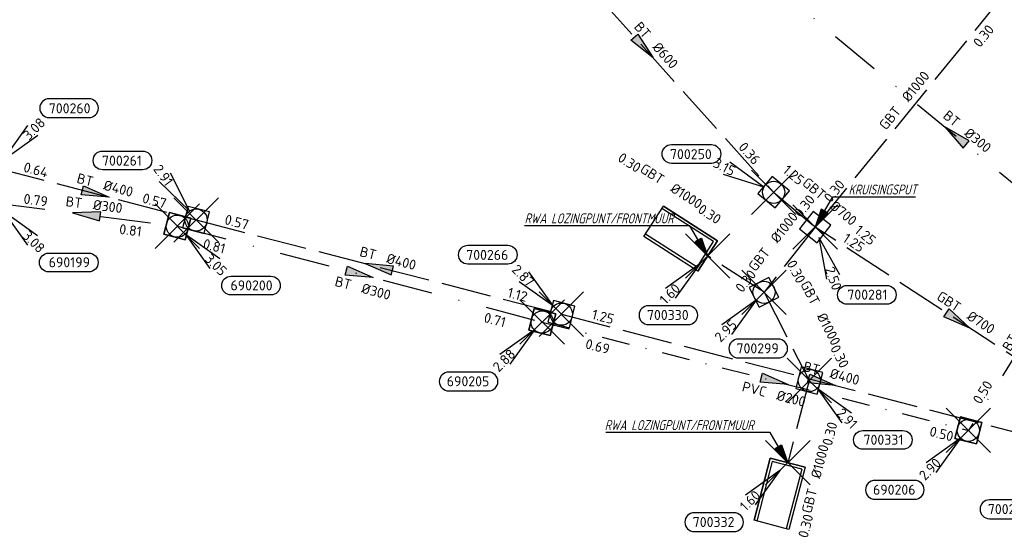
# Model space of a CAD drawing. Header units: metres. Extents: x 153343 to 157271, y 461673 to 467005.
# Tile 183 of 191: x 156757 to 156890, y 464963 to 465033. Entities that reach past the tile are written whole.
import ezdxf
from ezdxf.enums import TextEntityAlignment as Align

# ---------------------------------------------------------------- set-up
doc = ezdxf.new("R2010")
doc.units = ezdxf.units.M
doc.header["$LTSCALE"] = 0.75
doc.header["$PDMODE"] = 3
doc.header["$PDSIZE"] = 3
for name, pattern in [('RI-HWA_BETON', [11.4, 9, -2.4]), ('RI-VWA_BETON', [19, 9, -5, 0, -5]), ('RI-VWA_PVC', [11, 5, -3, 0, -3])]:
    doc.linetypes.add(name, pattern=pattern)
doc.layers.get('0').update_dxf_attribs({"lineweight": 25})
doc.layers.get('defpoints').update_dxf_attribs({"lineweight": 25})
for name, color, linetype in [('B-OI-RI-AANPIJLING', 1, 'Continuous'), ('B-OI-RI-HWA_PUTNUMMER-S @ 0.75', 151, 'Continuous'), ('B-OI-RI-HWA_TRANSPORTLEIDING_BETON_400-G', 151, 'RI-HWA_BETON'), ('B-OI-RI-HWA_TRANSPORTLEIDING_BETON_600-G', 151, 'RI-HWA_BETON'), ('B-OI-RI-HWA_TRANSPORTLEIDING_GEWAPEND BETON_1000-G', 151, 'RI-HWA_BETON'), ('B-OI-RI-HWA_TRANSPORTLEIDING_GEWAPEND BETON_700-G', 151, 'RI-HWA_BETON'), ('B-OI-RI-VWA_PUTNUMMER-S @ 0.75', 33, 'Continuous'), ('B-OI-RI-VWA_TRANSPORTLEIDING_BETON_300-G', 33, 'RI-VWA_BETON'), ('B-OI-RI-VWA_TRANSPORTLEIDING_PVC_200-G', 33, 'RI-VWA_PVC')]:
    doc.layers.add(name, color=color, linetype=linetype)
for name, color, linetype, lineweight in [('B-OI-RI-HWA_RIOOLPUT_INSPECTIEPUT-S', 151, 'Continuous', 25), ('B-OI-RI-HWA_RIOOLPUT_KRUISPUT-S @ 0.75', 151, 'Continuous', 25), ('B-OI-RI-HWA_STROOMRICHTING-S @ 0.75', 151, 'Continuous', 25), ('B-OI-RI-HWA_UITSTROOMBAK-S @ 0.75', 151, 'Continuous', 25), ('B-OI-RI-VWA_RIOOLPUT_INSPECTIEPUT_BETON-S', 33, 'Continuous', 25), ('B-OI-RI-VWA_STROOMRICHTING-S @ 0.75', 33, 'Continuous', 25), ('N-OI-RI-BIJZONDERDERHEDEN-T18', 134, 'Continuous', 18)]:
    doc.layers.add(name, color=color, linetype=linetype, lineweight=lineweight)
for name, color, linetype, plot in [('inspectieput', 7, 'Continuous', False), ('kruisingsput', 7, 'Continuous', False), ('rwa lozingpunt_frontmuur', 7, 'Continuous', False)]:
    doc.layers.add(name, color=color, linetype=linetype, plot=plot)
doc.styles.add('NLCS-ISO', font='isocpeur.ttf')
doc.styles.add('NLCS-ISO-M750-T18_CURSIEF', font='NLCS-ISO.ttf', dxfattribs={"oblique": 15, "height": 1.35})

# ---------------------------------------------------------------- blocks, each defined once
blk = doc.blocks.new('*U35')
at = {"ltscale": 0.1, "style": 'NLCS-ISO'}
for tag, p in [('BOBL', (-5.662221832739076, 1.144560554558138e-13)), ('MAT', (-1, 0.5000000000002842))]:
    blk.add_attdef(tag, text='', height=1.8, dxfattribs=at).set_placement(p, align=Align.BOTTOM_RIGHT)
for tag, p in [('DIA', (1, 0.5000000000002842)), ('BOBR', (7.216235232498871, 0.003202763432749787))]:
    blk.add_attdef(tag, text='', height=1.8, dxfattribs=at).set_placement(p, align=Align.BOTTOM_LEFT)
at = {"layer": 'defpoints', "ltscale": 0.1, "style": 'NLCS-ISO', "flags": 1}
blk.add_attdef('JVA', text='', height=1.8, dxfattribs=at).set_placement((0, -0.9999999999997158), align=Align.TOP_CENTER)
blk = doc.blocks.new('*U2029')
at = {"ltscale": 0.1, "style": 'NLCS-ISO'}
for tag, p in [('BOBL', (-17.62895030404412, 1.131084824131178e-13)), ('MAT', (-1, 0.5000000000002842))]:
    blk.add_attdef(tag, text='', height=1.8, dxfattribs=at).set_placement(p, align=Align.BOTTOM_RIGHT)
for tag, p in [('DIA', (1, 0.5000000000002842)), ('BOBR', (16.68296139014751, -3.251862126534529))]:
    blk.add_attdef(tag, text='', height=1.8, dxfattribs=at).set_placement(p, align=Align.BOTTOM_LEFT)
at = {"layer": 'defpoints', "ltscale": 0.1, "style": 'NLCS-ISO', "flags": 1}
blk.add_attdef('JVA', text='', height=1.8, dxfattribs=at).set_placement((0, -0.9999999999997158), align=Align.TOP_CENTER)
blk = doc.blocks.new('*U2030')
at = {"ltscale": 0.1}
blk.add_hatch(color=256, dxfattribs=at).paths.add_polyline_path([(2.500000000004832, 0), (-2.500000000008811, -0.8333333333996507), (-2.500000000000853, 0.8333333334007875)])
at = {"ltscale": 0.1, "flags": 128}
blk.add_lwpolyline([(2.500000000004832, 0), (-2.500000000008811, -0.8333333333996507), (-2.500000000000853, 0.8333333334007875)], close=True, dxfattribs=at)
at = {"ltscale": 0.1, "style": 'NLCS-ISO'}
for tag, p in [('BOBL', (-21.36248314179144, 1.126880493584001e-13)), ('MAT', (-1, 0.5000000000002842))]:
    blk.add_attdef(tag, text='', height=1.8, dxfattribs=at).set_placement(p, align=Align.BOTTOM_RIGHT)
for tag, p in [('DIA', (1, 0.5000000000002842)), ('BOBR', (20.41649331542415, -0.006026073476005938))]:
    blk.add_attdef(tag, text='', height=1.8, dxfattribs=at).set_placement(p, align=Align.BOTTOM_LEFT)
at = {"layer": 'defpoints', "ltscale": 0.1, "style": 'NLCS-ISO', "flags": 1}
blk.add_attdef('JVA', text='', height=1.8, dxfattribs=at).set_placement((0, -0.9999999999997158), align=Align.TOP_CENTER)
blk = doc.blocks.new('*U2028')
at = {"ltscale": 0.1}
blk.add_hatch(color=256, dxfattribs=at).paths.add_polyline_path([(2.500000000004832, 0), (-2.500000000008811, -0.8333333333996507), (-2.500000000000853, 0.8333333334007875)])
at = {"ltscale": 0.1, "flags": 128}
blk.add_lwpolyline([(2.500000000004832, 0), (-2.500000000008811, -0.8333333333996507), (-2.500000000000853, 0.8333333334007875)], close=True, dxfattribs=at)
at = {"ltscale": 0.1, "style": 'NLCS-ISO'}
for tag, p in [('BOBL', (-39.10535458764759, 1.106900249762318e-13)), ('MAT', (-1, 0.5000000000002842))]:
    blk.add_attdef(tag, text='', height=1.8, dxfattribs=at).set_placement(p, align=Align.BOTTOM_RIGHT)
for tag, p in [('DIA', (1, 0.5000000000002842)), ('BOBR', (38.15936042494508, -0.0184308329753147))]:
    blk.add_attdef(tag, text='', height=1.8, dxfattribs=at).set_placement(p, align=Align.BOTTOM_LEFT)
at = {"layer": 'defpoints', "ltscale": 0.1, "style": 'NLCS-ISO', "flags": 1}
blk.add_attdef('JVA', text='', height=1.8, dxfattribs=at).set_placement((0, -0.9999999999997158), align=Align.TOP_CENTER)
blk = doc.blocks.new('*U2025')
at = {"ltscale": 0.1}
blk.add_hatch(color=256, dxfattribs=at).paths.add_polyline_path([(-2.500000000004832, 0), (2.500000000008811, -0.8333333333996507), (2.500000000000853, 0.8333333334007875)])
at = {"ltscale": 0.1, "flags": 128}
blk.add_lwpolyline([(-2.500000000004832, 0), (2.500000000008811, -0.8333333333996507), (2.500000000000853, 0.8333333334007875)], close=True, dxfattribs=at)
at = {"ltscale": 0.1, "style": 'NLCS-ISO'}
for tag, p in [('BOBL', (-24.57941511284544, 1.123257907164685e-13)), ('MAT', (-1, 0.5000000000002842))]:
    blk.add_attdef(tag, text='', height=1.8, dxfattribs=at).set_placement(p, align=Align.BOTTOM_RIGHT)
for tag, p in [('DIA', (1, 0.5000000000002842)), ('BOBR', (23.63342450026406, -0.008275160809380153))]:
    blk.add_attdef(tag, text='', height=1.8, dxfattribs=at).set_placement(p, align=Align.BOTTOM_LEFT)
at = {"layer": 'defpoints', "ltscale": 0.1, "style": 'NLCS-ISO', "flags": 1}
blk.add_attdef('JVA', text='', height=1.8, dxfattribs=at).set_placement((0, -0.9999999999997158), align=Align.TOP_CENTER)
blk = doc.blocks.new('*U2023')
at = {"ltscale": 0.1}
blk.add_hatch(color=256, dxfattribs=at).paths.add_polyline_path([(2.500000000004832, 0), (-2.500000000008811, -0.8333333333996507), (-2.500000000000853, 0.8333333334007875)])
at = {"ltscale": 0.1, "flags": 128}
blk.add_lwpolyline([(2.500000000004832, 0), (-2.500000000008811, -0.8333333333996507), (-2.500000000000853, 0.8333333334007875)], close=True, dxfattribs=at)
at = {"ltscale": 0.1, "style": 'NLCS-ISO'}
for tag, p in [('BOBL', (-9.29965250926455, 1.140464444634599e-13)), ('MAT', (-1, 0.5000000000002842))]:
    blk.add_attdef(tag, text='', height=1.8, dxfattribs=at).set_placement(p, align=Align.BOTTOM_RIGHT)
for tag, p in [('DIA', (1, 0.5000000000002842)), ('BOBR', (8.353665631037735, 0.002407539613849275))]:
    blk.add_attdef(tag, text='', height=1.8, dxfattribs=at).set_placement(p, align=Align.BOTTOM_LEFT)
at = {"layer": 'defpoints', "ltscale": 0.1, "style": 'NLCS-ISO', "flags": 1}
blk.add_attdef('JVA', text='', height=1.8, dxfattribs=at).set_placement((0, -0.9999999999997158), align=Align.TOP_CENTER)
blk = doc.blocks.new('*U2016')
at = {"ltscale": 0.1}
blk.add_hatch(color=256, dxfattribs=at).paths.add_polyline_path([(2.500000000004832, 0), (-2.500000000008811, -0.8333333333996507), (-2.500000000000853, 0.8333333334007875)])
at = {"ltscale": 0.1, "flags": 128}
blk.add_lwpolyline([(2.500000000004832, 0), (-2.500000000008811, -0.8333333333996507), (-2.500000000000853, 0.8333333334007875)], close=True, dxfattribs=at)
at = {"ltscale": 0.1, "style": 'NLCS-ISO'}
for tag, p in [('BOBL', (-25.65458925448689, 1.122047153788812e-13)), ('MAT', (-1, 0.5000000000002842))]:
    blk.add_attdef(tag, text='', height=1.8, dxfattribs=at).set_placement(p, align=Align.BOTTOM_RIGHT)
for tag, p in [('DIA', (1, 0.5000000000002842)), ('BOBR', (24.70859837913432, -0.009026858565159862))]:
    blk.add_attdef(tag, text='', height=1.8, dxfattribs=at).set_placement(p, align=Align.BOTTOM_LEFT)
at = {"layer": 'defpoints', "ltscale": 0.1, "style": 'NLCS-ISO', "flags": 1}
blk.add_attdef('JVA', text='', height=1.8, dxfattribs=at).set_placement((0, -0.9999999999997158), align=Align.TOP_CENTER)
blk = doc.blocks.new('*U1975')
at = {"ltscale": 0.1}
blk.add_hatch(color=256, dxfattribs=at).paths.add_polyline_path([(2.500000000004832, 0), (-2.500000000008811, -0.8333333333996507), (-2.500000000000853, 0.8333333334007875)])
at = {"ltscale": 0.1, "flags": 128}
blk.add_lwpolyline([(2.500000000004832, 0), (-2.500000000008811, -0.8333333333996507), (-2.500000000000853, 0.8333333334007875)], close=True, dxfattribs=at)
at = {"ltscale": 0.1, "style": 'NLCS-ISO'}
for tag, p in [('BOBL', (-30.19751014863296, -3.240000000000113)), ('MAT', (-1.000000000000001, -3.740000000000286))]:
    blk.add_attdef(tag, text='', height=1.8, dxfattribs=at).set_placement(p, align=Align.BOTTOM_RIGHT)
for tag, p in [('DIA', (0.9999999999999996, -3.740000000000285)), ('BOBR', (29.2515181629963, -3.227797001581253))]:
    blk.add_attdef(tag, text='', height=1.8, dxfattribs=at).set_placement(p, align=Align.BOTTOM_LEFT)
at = {"layer": 'defpoints', "ltscale": 0.1, "style": 'NLCS-ISO', "flags": 1}
blk.add_attdef('JVA', text='', height=1.8, dxfattribs=at).set_placement((0, -0.9999999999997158), align=Align.TOP_CENTER)
blk = doc.blocks.new('*U1971')
at = {"ltscale": 0.1}
blk.add_hatch(color=256, dxfattribs=at).paths.add_polyline_path([(2.500000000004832, 0), (-2.500000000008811, -0.8333333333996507), (-2.500000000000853, 0.8333333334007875)])
at = {"ltscale": 0.1, "flags": 128}
blk.add_lwpolyline([(2.500000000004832, 0), (-2.500000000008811, -0.8333333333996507), (-2.500000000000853, 0.8333333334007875)], close=True, dxfattribs=at)
at = {"ltscale": 0.1, "style": 'NLCS-ISO'}
for tag, p in [('BOBL', (-24.57124849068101, -3.240000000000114)), ('MAT', (-1.000000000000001, -3.740000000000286))]:
    blk.add_attdef(tag, text='', height=1.8, dxfattribs=at).set_placement(p, align=Align.BOTTOM_RIGHT)
for tag, p in [('DIA', (0.9999999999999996, -3.740000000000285)), ('BOBR', (23.62525788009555, -3.231730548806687))]:
    blk.add_attdef(tag, text='', height=1.8, dxfattribs=at).set_placement(p, align=Align.BOTTOM_LEFT)
at = {"layer": 'defpoints', "ltscale": 0.1, "style": 'NLCS-ISO', "flags": 1}
blk.add_attdef('JVA', text='', height=1.8, dxfattribs=at).set_placement((0, -0.9999999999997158), align=Align.TOP_CENTER)
blk = doc.blocks.new('*U1967')
at = {"ltscale": 0.1}
blk.add_hatch(color=256, dxfattribs=at).paths.add_polyline_path([(-2.500000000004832, 0), (2.500000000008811, -0.8333333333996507), (2.500000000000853, 0.8333333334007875)])
at = {"ltscale": 0.1, "flags": 128}
blk.add_lwpolyline([(-2.500000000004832, 0), (2.500000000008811, -0.8333333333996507), (2.500000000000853, 0.8333333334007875)], close=True, dxfattribs=at)
at = {"ltscale": 0.1, "style": 'NLCS-ISO'}
for tag, p in [('BOBL', (-7.173757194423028, 1.142858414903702e-13)), ('MAT', (-1, 0.5000000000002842))]:
    blk.add_attdef(tag, text='', height=1.8, dxfattribs=at).set_placement(p, align=Align.BOTTOM_RIGHT)
for tag, p in [('DIA', (1, 0.5000000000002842)), ('BOBR', (6.227770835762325, -3.244552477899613))]:
    blk.add_attdef(tag, text='', height=1.8, dxfattribs=at).set_placement(p, align=Align.BOTTOM_LEFT)
at = {"layer": 'defpoints', "ltscale": 0.1, "style": 'NLCS-ISO', "flags": 1}
blk.add_attdef('JVA', text='', height=1.8, dxfattribs=at).set_placement((0, -0.9999999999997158), align=Align.TOP_CENTER)
blk = doc.blocks.new('*U1946')
at = {"ltscale": 0.1}
blk.add_hatch(color=256, dxfattribs=at).paths.add_polyline_path([(2.500000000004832, 0), (-2.500000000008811, -0.8333333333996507), (-2.500000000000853, 0.8333333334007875)])
at = {"ltscale": 0.1, "flags": 128}
blk.add_lwpolyline([(2.500000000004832, 0), (-2.500000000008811, -0.8333333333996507), (-2.500000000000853, 0.8333333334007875)], close=True, dxfattribs=at)
at = {"ltscale": 0.1, "style": 'NLCS-ISO'}
for tag, p in [('BOBL', (-10.52388115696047, 1.139085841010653e-13)), ('MAT', (-1, 0.5000000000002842))]:
    blk.add_attdef(tag, text='', height=1.8, dxfattribs=at).set_placement(p, align=Align.BOTTOM_RIGHT)
for tag, p in [('DIA', (1, 0.5000000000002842)), ('BOBR', (9.57789397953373, 0.001551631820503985))]:
    blk.add_attdef(tag, text='', height=1.8, dxfattribs=at).set_placement(p, align=Align.BOTTOM_LEFT)
at = {"layer": 'defpoints', "ltscale": 0.1, "style": 'NLCS-ISO', "flags": 1}
blk.add_attdef('JVA', text='', height=1.8, dxfattribs=at).set_placement((0, -0.9999999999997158), align=Align.TOP_CENTER)
blk = doc.blocks.new('*U1947')
at = {"ltscale": 0.1}
blk.add_hatch(color=256, dxfattribs=at).paths.add_polyline_path([(-2.500000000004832, 0), (2.500000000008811, -0.8333333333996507), (2.500000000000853, 0.8333333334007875)])
at = {"ltscale": 0.1, "flags": 128}
blk.add_lwpolyline([(-2.500000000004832, 0), (2.500000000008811, -0.8333333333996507), (2.500000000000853, 0.8333333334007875)], close=True, dxfattribs=at)
at = {"ltscale": 0.1, "style": 'NLCS-ISO'}
for tag, p in [('BOBL', (-37.68341677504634, 1.108501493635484e-13)), ('MAT', (-1, 0.5000000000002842))]:
    blk.add_attdef(tag, text='', height=1.8, dxfattribs=at).set_placement(p, align=Align.BOTTOM_RIGHT)
for tag, p in [('DIA', (1, 0.5000000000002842)), ('BOBR', (19.46210868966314, -0.005358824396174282))]:
    blk.add_attdef(tag, text='', height=1.8, dxfattribs=at).set_placement(p, align=Align.BOTTOM_LEFT)
at = {"layer": 'defpoints', "ltscale": 0.1, "style": 'NLCS-ISO', "flags": 1}
blk.add_attdef('JVA', text='', height=1.8, dxfattribs=at).set_placement((0, -0.9999999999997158), align=Align.TOP_CENTER)
blk = doc.blocks.new('SRI-UITSTROOMBAK-SO')
at = {"color": 7}
for p, q in [((-3.249999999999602, -2.273736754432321e-13), (-3.249999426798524, 11.55924730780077)), ((-3.249999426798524, 11.55924730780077), (3.249999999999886, 11.55924730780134)), ((-2.749999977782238, 0.5000000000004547), (-2.749999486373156, 11.55924730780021)), ((2.750000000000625, 0.5000000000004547), (2.750000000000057, 11.55924730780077)), ((3.250000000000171, 3.410605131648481e-13), (3.250000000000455, 11.55924730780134)), ((-3.250000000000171, -2.273736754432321e-13), (3.250000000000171, 3.410605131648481e-13)), ((-2.749999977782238, 0.5000000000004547), (2.750000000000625, 0.5000000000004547))]:
    blk.add_line(p, q, dxfattribs=at)
at = {"flags": 128}
blk.add_lwpolyline([(-3.249999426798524, 11.55924730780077), (3.250000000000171, 11.55924730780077), (3.250000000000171, 3.410605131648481e-13), (-3.249999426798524, 3.410605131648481e-13)], close=True, dxfattribs=at)
blk = doc.blocks.new('*U241')
for q in [(-7.601397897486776, -5.833630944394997), (-5.833630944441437, -7.601397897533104)]:
    blk.add_line((-1.414213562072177, -1.414213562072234), q)
blk.add_lwpolyline([(-16.8101220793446, -12.39118641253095), (-9.652067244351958, -12.39118641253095, 0.9999999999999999), (-9.652067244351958, -9.006816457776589), (-16.8101220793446, -9.006816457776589, 0.9999999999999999)], format="xyb", close=True)
at = {"ltscale": 0.1, "style": 'NLCS-ISO'}
blk.add_attdef('PUTHGT', text='', height=1.8, rotation=44.99999999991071, dxfattribs=at).set_placement((-8.442832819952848, -8.482353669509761), align=Align.MIDDLE_LEFT)
blk.add_attdef('PUTNR', text='', height=1.8, dxfattribs=at).set_placement((-13.33333333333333, -8.866666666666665), align=Align.MIDDLE_CENTER)
blk = doc.blocks.new('B-SRI-PUT_HWA-SO')
at = {"lineweight": -3, "flags": 128}
blk.add_lwpolyline([(-1.999999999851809, -2.00000000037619), (2.000000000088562, -2.000000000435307), (2.000000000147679, 1.99999999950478), (-2.00000000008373, 1.999999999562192)], close=True, dxfattribs=at)
at = {"lineweight": -3}
blk.add_circle((0, 0), 1.999999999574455, dxfattribs=at)
blk = doc.blocks.new('*U247')
for q in [(5.833630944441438, -7.601397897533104), (7.601397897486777, -5.833630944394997)]:
    blk.add_line((1.414213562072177, -1.414213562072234), q)
blk.add_lwpolyline([(16.8101220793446, -12.39118641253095), (9.652067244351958, -12.39118641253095, -0.9999999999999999), (9.652067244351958, -9.006816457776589), (16.8101220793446, -9.006816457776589, -0.9999999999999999)], format="xyb", close=True)
at = {"ltscale": 0.1, "style": 'NLCS-ISO'}
blk.add_attdef('PUTHGT', text='', height=1.8, rotation=315.0000000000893, dxfattribs=at).set_placement((5.388131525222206, -5.427652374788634), align=Align.MIDDLE_LEFT)
blk.add_attdef('PUTNR', text='', height=1.8, dxfattribs=at).set_placement((13.33333333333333, -8.866666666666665), align=Align.MIDDLE_CENTER)
blk = doc.blocks.new('*U1078')
for q in [(-7.601397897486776, -5.833630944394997), (-5.833630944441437, -7.601397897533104)]:
    blk.add_line((-1.414213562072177, -1.414213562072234), q)
blk.add_lwpolyline([(-10.64267093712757, -12.3345467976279), (-3.484616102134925, -12.33454679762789, 0.9999999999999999), (-3.484616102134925, -8.950176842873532), (-10.64267093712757, -8.950176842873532, 0.9999999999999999)], format="xyb", close=True)
at = {"ltscale": 0.1, "style": 'NLCS-ISO'}
blk.add_attdef('PUTHGT', text='', height=1.8, rotation=44.99999999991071, dxfattribs=at).set_placement((-8.442832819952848, -8.482353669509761), align=Align.MIDDLE_LEFT)
blk.add_attdef('PUTNR', text='', height=1.8, dxfattribs=at).set_placement((-7.1658821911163, -8.810027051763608), align=Align.MIDDLE_CENTER)
blk = doc.blocks.new('*U1080')
for q in [(-7.601397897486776, -5.833630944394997), (-5.833630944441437, -7.601397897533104)]:
    blk.add_line((-1.414213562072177, -1.414213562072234), q)
blk.add_lwpolyline([(-4.620440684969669, -11.81329061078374), (2.537614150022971, -11.81329061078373, 0.9999999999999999), (2.537614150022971, -8.428920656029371), (-4.620440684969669, -8.428920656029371, 0.9999999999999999)], format="xyb", close=True)
at = {"ltscale": 0.1, "style": 'NLCS-ISO'}
blk.add_attdef('PUTHGT', text='', height=1.8, rotation=44.99999999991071, dxfattribs=at).set_placement((-8.442832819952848, -8.482353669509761), align=Align.MIDDLE_LEFT)
blk.add_attdef('PUTNR', text='', height=1.8, dxfattribs=at).set_placement((-1.143651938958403, -8.288770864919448), align=Align.MIDDLE_CENTER)
blk = doc.blocks.new('*U255')
for q in [(-5.833630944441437, 7.601397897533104), (-7.601397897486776, 5.833630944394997)]:
    blk.add_line((-1.414213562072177, 1.414213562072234), q)
blk.add_lwpolyline([(-16.8101220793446, 12.39118641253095), (-9.652067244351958, 12.39118641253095, -0.9999999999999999), (-9.652067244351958, 9.006816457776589), (-16.8101220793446, 9.006816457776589, -0.9999999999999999)], format="xyb", close=True)
at = {"ltscale": 0.1, "style": 'NLCS-ISO'}
blk.add_attdef('PUTNR', text='', height=1.8, dxfattribs=at).set_placement((-13.33333333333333, 10.66666666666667), align=Align.MIDDLE_CENTER)
blk.add_attdef('PUTHGT', text='', height=1.8, rotation=315.0000000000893, dxfattribs=at).set_placement((-8.442832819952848, 8.482353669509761), align=Align.MIDDLE_LEFT)
blk = doc.blocks.new('*U1047')
for q in [(-4.629604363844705, 8.389234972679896), (-6.642149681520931, 6.906109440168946)]:
    blk.add_line((-1.186500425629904, 1.610036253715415), q)
blk.add_lwpolyline([(-16.8101220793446, 12.39118641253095), (-9.652067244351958, 12.39118641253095, -0.9999999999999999), (-9.652067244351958, 9.006816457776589), (-16.8101220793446, 9.006816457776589, -0.9999999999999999)], format="xyb", close=True)
at = {"ltscale": 0.1, "style": 'NLCS-ISO'}
blk.add_attdef('PUTNR', text='', height=1.8, dxfattribs=at).set_placement((-13.33333333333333, 10.66666666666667), align=Align.MIDDLE_CENTER)
blk.add_attdef('PUTHGT', text='', height=1.8, rotation=306.38799401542, dxfattribs=at).set_placement((-7.077471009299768, 9.650966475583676), align=Align.MIDDLE_LEFT)
blk = doc.blocks.new('*U428')
for q in [(5.833630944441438, 7.601397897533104), (7.601397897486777, 5.833630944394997)]:
    blk.add_line((1.414213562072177, 1.414213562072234), q)
blk.add_lwpolyline([(16.8101220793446, 12.39118641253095), (9.652067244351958, 12.39118641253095, 0.9999999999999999), (9.652067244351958, 9.006816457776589), (16.8101220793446, 9.006816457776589, 0.9999999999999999)], format="xyb", close=True)
at = {"ltscale": 0.1, "style": 'NLCS-ISO'}
blk.add_attdef('PUTHGT', text='', height=1.8, rotation=44.99999999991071, dxfattribs=at).set_placement((5.3881315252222, 5.427652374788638), align=Align.MIDDLE_LEFT)
blk.add_attdef('PUTNR', text='', height=1.8, dxfattribs=at).set_placement((13.33333333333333, 10.66666666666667), align=Align.MIDDLE_CENTER)
blk = doc.blocks.new('SRI-PUT_KRUISPUT-SO')
for p, q in [((0, 1.999999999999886), (0, -2.000000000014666)), ((-1.999999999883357, 0), (2.000000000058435, 0))]:
    blk.add_line(p, q)
at = {"flags": 128}
blk.add_lwpolyline([(-1.999999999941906, -1.999999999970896), (1.999999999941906, -2.000000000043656), (1.999999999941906, 1.999999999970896), (-1.999999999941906, 2.000000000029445)], close=True, dxfattribs=at)
blk.add_solid([(1.999999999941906, -2.000000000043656), (1.999999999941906, 1.999999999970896), (1.999999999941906, -2.000000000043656)])
blk = doc.blocks.new('*U1070')
for q in [(2.023614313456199, -9.365761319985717), (4.377466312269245, -8.523513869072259)]:
    blk.add_line((0.6737979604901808, -1.883081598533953), q)
blk.add_lwpolyline([(12.86494248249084, -13.8808975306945), (5.706887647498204, -13.88089753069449, -0.9999999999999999), (5.706887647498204, -10.49652757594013), (12.86494248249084, -10.49652757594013, -0.9999999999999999)], format="xyb", close=True)
at = {"ltscale": 0.1, "style": 'NLCS-ISO'}
blk.add_attdef('PUTHGT', text='', height=1.8, rotation=289.6880554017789, dxfattribs=at).set_placement((2.550262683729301, -7.210237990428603), align=Align.MIDDLE_LEFT)
blk.add_attdef('PUTNR', text='', height=1.8, dxfattribs=at).set_placement((9.388153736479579, -10.35637778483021), align=Align.MIDDLE_CENTER)
blk = doc.blocks.new('*U1067')
for q in [(-7.887480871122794, 5.440601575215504), (-9.026387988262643, 3.215092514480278)]:
    blk.add_line((-1.780407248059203, 0.9111256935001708), q)
blk.add_lwpolyline([(-18.36305021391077, 8.581464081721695), (-11.20499537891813, 8.581464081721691, -0.9999999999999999), (-11.20499537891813, 5.197094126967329), (-18.36305021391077, 5.197094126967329, -0.9999999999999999)], format="xyb", close=True)
at = {"ltscale": 0.1, "style": 'NLCS-ISO'}
blk.add_attdef('PUTNR', text='', height=1.8, dxfattribs=at).set_placement((-14.88626146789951, 6.856944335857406), align=Align.MIDDLE_CENTER)
blk.add_attdef('PUTHGT', text='', height=1.8, rotation=332.8988453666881, dxfattribs=at).set_placement((-10.64114962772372, 5.477014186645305), align=Align.MIDDLE_LEFT)
blk = doc.blocks.new('*U264')
for q in [(-7.601397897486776, -5.833630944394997), (-5.833630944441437, -7.601397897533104)]:
    blk.add_line((-1.414213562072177, -1.414213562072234), q)
blk.add_lwpolyline([(-16.8101220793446, -12.39118641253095), (-9.652067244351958, -12.39118641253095, 0.9999999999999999), (-9.652067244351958, -9.006816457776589), (-16.8101220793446, -9.006816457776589, 0.9999999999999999)], format="xyb", close=True)
at = {"ltscale": 0.1, "style": 'NLCS-ISO'}
blk.add_attdef('PUTHGT', text='', height=1.8, rotation=44.99999999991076, dxfattribs=at).set_placement((-8.442832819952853, -8.482353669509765), align=Align.MIDDLE_LEFT)
blk.add_attdef('PUTNR', text='', height=1.8, dxfattribs=at).set_placement((-13.33333333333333, -8.866666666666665), align=Align.MIDDLE_CENTER)
blk = doc.blocks.new('*U321')
for q in [(5.833630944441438, -7.601397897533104), (7.601397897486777, -5.833630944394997)]:
    blk.add_line((1.414213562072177, -1.414213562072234), q)
blk.add_lwpolyline([(16.8101220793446, -12.39118641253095), (9.652067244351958, -12.39118641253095, -0.9999999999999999), (9.652067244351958, -9.006816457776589), (16.8101220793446, -9.006816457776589, -0.9999999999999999)], format="xyb", close=True)
at = {"ltscale": 0.1, "style": 'NLCS-ISO'}
blk.add_attdef('PUTHGT', text='', height=1.8, rotation=315.0000000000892, dxfattribs=at).set_placement((5.388131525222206, -5.427652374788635), align=Align.MIDDLE_LEFT)
blk.add_attdef('PUTNR', text='', height=1.8, dxfattribs=at).set_placement((13.33333333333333, -8.866666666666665), align=Align.MIDDLE_CENTER)
blk = doc.blocks.new('*U274')
for q in [(-7.601397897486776, -5.833630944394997), (-5.833630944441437, -7.601397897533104)]:
    blk.add_line((-1.414213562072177, -1.414213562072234), q)
blk.add_lwpolyline([(-16.8101220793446, -12.39118641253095), (-9.652067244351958, -12.39118641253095, 0.9999999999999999), (-9.652067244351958, -9.006816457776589), (-16.8101220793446, -9.006816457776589, 0.9999999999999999)], format="xyb", close=True)
at = {"ltscale": 0.1, "style": 'NLCS-ISO'}
blk.add_attdef('PUTHGT', text='', height=1.8, rotation=44.99999999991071, dxfattribs=at).set_placement((-8.442832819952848, -8.482353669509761), align=Align.MIDDLE_LEFT)
blk.add_attdef('PUTNR', text='', height=1.8, dxfattribs=at).set_placement((-13.33333333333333, -8.866666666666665), align=Align.MIDDLE_CENTER)
blk = doc.blocks.new('B-SRI-PUT_VWA-SO')
at = {"flags": 128}
blk.add_lwpolyline([(-2.00008364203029, 2.000083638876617), (1.99991635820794, 2.000083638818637), (1.999916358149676, -1.99991636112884), (-2.000083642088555, -1.999916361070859)], close=True, dxfattribs=at)
at = {"lineweight": -3, "flags": 128}
blk.add_lwpolyline([(2.000083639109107, -1.99991635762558), (1.99991635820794, 2.000083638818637), (-2.000083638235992, 1.999916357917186), (-1.999916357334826, -2.000083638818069)], close=True, dxfattribs=at)
at = {"lineweight": -3}
blk.add_circle((0, 0), 1.999999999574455, dxfattribs=at)

msp = doc.modelspace()

# ---------------------------------------------------------------- linework, layer by layer
at = {"layer": 'B-OI-RI-AANPIJLING', "transparency": 33554610, "flags": 128}
for points in [[(156864.2000002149, 465004.9999999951), (156865.904153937, 465006.8989365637), (156865.0241691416, 465007.4147143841), (156864.2000002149, 465004.9999999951), (156865.1708332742, 465007.328751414), (156865.3174974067, 465007.2427884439), (156864.2000002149, 465004.9999999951), (156865.6108256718, 465007.0708625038), (156865.7574898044, 465006.9848995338), (156864.2000002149, 465004.9999999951), (156866.5938002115, 465009.084137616), (156877.7359083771, 465009.084137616)], [(156849.7000002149, 465001.0999999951), (156847.9958464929, 465002.9989365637), (156848.8758312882, 465003.514714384), (156849.7000002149, 465001.0999999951), (156848.7291671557, 465003.4287514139), (156848.5825030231, 465003.3427884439), (156849.7000002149, 465001.0999999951), (156848.289174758, 465003.1708625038), (156848.1425106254, 465003.0848995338), (156849.7000002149, 465001.0999999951), (156847.3062002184, 465005.184137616), (156825.0155770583, 465005.184137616)], [(156860.4999997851, 464973.1999999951), (156858.7958460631, 464975.0989365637), (156859.6758308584, 464975.6147143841), (156860.4999997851, 464973.1999999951), (156859.5291667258, 464975.528751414), (156859.3825025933, 464975.4427884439), (156860.4999997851, 464973.1999999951), (156859.0891743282, 464975.2708625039), (156858.9425101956, 464975.1848995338), (156860.4999997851, 464973.1999999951), (156858.1061997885, 464977.284137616), (156835.9487918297, 464977.284137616)]]:
    msp.add_lwpolyline(points, dxfattribs=at)
at = {"layer": 'B-OI-RI-HWA_TRANSPORTLEIDING_BETON_400-G', "transparency": 33554610}
for p, q in [((156753.67, 465013.03), (156780.72, 465005.97)), ((156780.72, 465005.97), (156829.98, 464993.25)), ((156829.98, 464993.25), (156900.3, 464974.94))]:
    msp.add_line(p, q, dxfattribs=at)
at = {"layer": 'B-OI-RI-HWA_TRANSPORTLEIDING_BETON_600-G', "transparency": 33554610}
msp.add_line((156823.56, 465048.78), (156858.6, 465009.7), dxfattribs=at)
at = {"layer": 'B-OI-RI-HWA_TRANSPORTLEIDING_GEWAPEND BETON_1000-G', "transparency": 33554610}
for p, q in [((156864.2, 465005), (156889.7, 465036.4)), ((156864.2, 465005), (156857.3, 464996.2)), ((156857.3, 464996.2), (156849.7, 465001.1)), ((156857.3, 464996.2), (156863.4, 464984.3)), ((156863.4, 464984.3), (156860.5, 464973.2))]:
    msp.add_line(p, q, dxfattribs=at)
at = {"layer": 'B-OI-RI-HWA_TRANSPORTLEIDING_GEWAPEND BETON_700-G', "transparency": 33554610}
for p in [(156858.6, 465009.7), (156902.75, 464979.81)]:
    msp.add_line(p, (156864.2, 465005), dxfattribs=at)
at = {"layer": 'B-OI-RI-VWA_TRANSPORTLEIDING_BETON_300-G', "transparency": 33554610}
for p, q in [((156855.91, 465039.88), (156900.56, 465002.88)), ((156753.63, 465008.25), (156778.2, 465005.13)), ((156778.2, 465005.13), (156827.39, 464992.19)), ((156900.56, 465002.88), (156884.86, 464977.56))]:
    msp.add_line(p, q, dxfattribs=at)
at = {"layer": 'B-OI-RI-VWA_TRANSPORTLEIDING_PVC_200-G', "transparency": 33554610}
msp.add_line((156827.39, 464992.19), (156884.86, 464977.56), dxfattribs=at)
at = {"layer": 'inspectieput', "color": 0, "transparency": 33554610}
for p in [(156858.6, 465009.7), (156780.72, 465005.97), (156778.2, 465005.13), (156857.3, 464996.2), (156829.98, 464993.25), (156827.39, 464992.19), (156863.4, 464984.3), (156884.86, 464977.56)]:
    msp.add_point(p, dxfattribs=at)
at = {"layer": 'kruisingsput', "color": 0, "transparency": 33554610}
msp.add_point((156864.2, 465005), dxfattribs=at)
at = {"layer": 'rwa lozingpunt_frontmuur', "color": 0, "transparency": 33554610}
for p in [(156849.7, 465001.1), (156860.5, 464973.2)]:
    msp.add_point(p, dxfattribs=at)

# ---------------------------------------------------------------- block references
at = {"layer": 'B-OI-RI-HWA_PUTNUMMER-S @ 0.75', "color": 0, "transparency": 33554610, "xscale": 0.75, "yscale": 0.75, "zscale": 0.75}
for name, p, values in [('*U428', (156753.67, 465013.03), {'PUTNR': '700260', 'PUTHGT': '3.08'}), ('*U1047', (156780.72, 465005.97), {'PUTNR': '700261', 'PUTHGT': '2.91'}), ('*U1067', (156858.6, 465009.7), {'PUTNR': '700250', 'PUTHGT': '3.15'}), ('*U255', (156829.98, 464993.25), {'PUTNR': '700266', 'PUTHGT': '2.87'})]:
    msp.add_blockref(name, p, dxfattribs=at).add_auto_attribs(values)
at = {"layer": 'B-OI-RI-HWA_PUTNUMMER-S @ 0.75', "color": 0, "transparency": 33554610}
ref = msp.add_blockref('*U1070', (156864.2, 465005), dxfattribs=dict(at, xscale=0.75, yscale=0.75, zscale=0.75))
ref.add_attrib('PUTNR', '700281', dxfattribs={"layer": '0', "ltscale": 0.1, "height": 1.35, "style": 'NLCS-ISO'}).set_placement((156871.2411153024, 464995.8827166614), align=Align.MIDDLE_CENTER)
ref.add_attrib('PUTHGT', '2.50', dxfattribs={"layer": '0', "ltscale": 0.1, "height": 1.35, "rotation": 289.6880554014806, "style": 'NLCS-ISO'}).set_placement((156866.1126970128, 464999.5923215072), align=Align.MIDDLE_LEFT)
ref = msp.add_blockref('*U1078', (156849.7, 465001.1), dxfattribs=dict(at, xscale=0.75, yscale=0.75, zscale=0.75))
ref.add_attrib('PUTNR', '700330', dxfattribs={"layer": '0', "ltscale": 0.1, "height": 1.35, "style": 'NLCS-ISO'}).set_placement((156844.3255883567, 464993.1424797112), align=Align.MIDDLE_CENTER)
ref.add_attrib('PUTHGT', '1.60', dxfattribs={"layer": '0', "ltscale": 0.1, "height": 1.35, "rotation": 44.99999999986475, "style": 'NLCS-ISO'}).set_placement((156843.5587942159, 464994.9291535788), align=Align.MIDDLE_LEFT)
ref = msp.add_blockref('*U1080', (156857.3, 464996.2), dxfattribs=dict(at, xscale=0.75, yscale=0.75, zscale=0.75))
ref.add_attrib('PUTNR', '700299', dxfattribs={"layer": '0', "ltscale": 0.1, "height": 1.35, "style": 'NLCS-ISO'}).set_placement((156856.4422610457, 464988.6334218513), align=Align.MIDDLE_CENTER)
ref.add_attrib('PUTHGT', '2.95', dxfattribs={"layer": '0', "ltscale": 0.1, "height": 1.35, "rotation": 44.99999999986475, "style": 'NLCS-ISO'}).set_placement((156850.967875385, 464989.8382347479), align=Align.MIDDLE_LEFT)
ref = msp.add_blockref('*U247', (156863.4, 464984.3), dxfattribs=dict(at, xscale=0.75, yscale=0.75, zscale=0.75))
ref.add_attrib('PUTNR', '700331', dxfattribs={"layer": '0', "ltscale": 0.1, "height": 1.35, "style": 'NLCS-ISO'}).set_placement((156873.4, 464976.3000000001), align=Align.MIDDLE_CENTER)
ref.add_attrib('PUTHGT', '2.91', dxfattribs={"layer": '0', "ltscale": 0.1, "height": 1.35, "rotation": 315.0000000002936, "style": 'NLCS-ISO'}).set_placement((156867.4410986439, 464980.2292607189), align=Align.MIDDLE_LEFT)
ref = msp.add_blockref('*U241', (156900.3, 464974.94), dxfattribs=dict(at, xscale=0.75, yscale=0.75, zscale=0.75))
ref.add_attrib('PUTNR', '700267', dxfattribs={"layer": '0', "ltscale": 0.1, "height": 1.35, "style": 'NLCS-ISO'}).set_placement((156890.3, 464966.94), align=Align.MIDDLE_CENTER)
ref.add_attrib('PUTHGT', '2.89', dxfattribs={"layer": '0', "ltscale": 0.1, "height": 1.35, "rotation": 44.99999999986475, "style": 'NLCS-ISO'}).set_placement((156893.967875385, 464968.5782347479), align=Align.MIDDLE_LEFT)
ref = msp.add_blockref('*U241', (156860.5, 464973.2), dxfattribs=dict(at, xscale=0.75, yscale=0.75, zscale=0.75))
ref.add_attrib('PUTNR', '700332', dxfattribs={"layer": '0', "ltscale": 0.1, "height": 1.35, "style": 'NLCS-ISO'}).set_placement((156850.5, 464965.2), align=Align.MIDDLE_CENTER)
ref.add_attrib('PUTHGT', '1.60', dxfattribs={"layer": '0', "ltscale": 0.1, "height": 1.35, "rotation": 44.99999999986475, "style": 'NLCS-ISO'}).set_placement((156854.358794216, 464967.0291535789), align=Align.MIDDLE_LEFT)
at = {"layer": 'B-OI-RI-HWA_RIOOLPUT_INSPECTIEPUT-S', "transparency": 33554610}
for p, xscale, yscale, zscale, rotation in [((156858.6, 465009.7), 0.75, 0.75, 0.75, 319.9937439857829), ((156780.72, 465005.97), 0.75, 0.75, 0.75, 345.5212636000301), ((156857.3, 464996.2), 0.7500000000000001, 0.7500000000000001, 0.7500000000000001, 297.1399059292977), ((156829.98, 464993.25), 0.7499999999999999, 0.7499999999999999, 0.7499999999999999, 345.4053320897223), ((156863.4, 464984.3), 0.7500000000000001, 0.7500000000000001, 0.7500000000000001, 255.3581154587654)]:
    msp.add_blockref('B-SRI-PUT_HWA-SO', p, dxfattribs=dict(at, xscale=xscale, yscale=yscale, zscale=zscale, rotation=rotation))
at = {"layer": 'B-OI-RI-HWA_RIOOLPUT_KRUISPUT-S @ 0.75', "color": 0, "transparency": 33554610, "xscale": 0.75, "yscale": 0.75, "zscale": 0.75, "rotation": 231.9003281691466}
msp.add_blockref('SRI-PUT_KRUISPUT-SO', (156864.2, 465005), dxfattribs=at)
at = {"layer": 'B-OI-RI-HWA_STROOMRICHTING-S @ 0.75', "color": 0, "transparency": 33554610}
for name, p, xscale, yscale, zscale, rotation, values in [('*U2016', (156841.08, 465029.24), 0.75, 0.75, 0.75, 311.88011163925, {'MAT': 'BT', 'DIA': '%%c600', 'BOBL': '1.13', 'BOBR': '0.36'}), ('*U2029', (156876.9500000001, 465020.7000000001), 0.75, 0.75, 0.75, 50.91988275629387, {'MAT': 'GBT', 'DIA': '%%c1000', 'BOBL': '0.30', 'BOBR': '0.30'}), ('*U35', (156843.4886208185, 465009.6346866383), 0.75, 0.75, 0.75, 327.1886332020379, {'MAT': 'GBT', 'DIA': '%%c1000', 'BOBL': '0.30', 'BOBR': '0.30'}), ('*U2023', (156767.195, 465009.5), 0.75, 0.75, 0.75, 345.3722282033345, {'MAT': 'BT', 'DIA': '%%c400', 'BOBL': '0.64', 'BOBR': '0.57'}), ('*U35', (156864.9878723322, 465007.5234520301), 0.75, 0.75, 0.75, 319.9937439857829, {'MAT': 'GBT', 'DIA': '%%c700', 'BOBL': '1.25', 'BOBR': '1.25'}), ('*U35', (156859.2845386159, 465001.6540253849), 0.75, 0.75, 0.75, 51.90032816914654, {'MAT': 'GBT', 'DIA': '%%c1000', 'BOBL': '0.30', 'BOBR': '0.30'}), ('*U2025', (156805.35, 464999.61), 0.75, 0.75, 0.75, 345.5212636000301, {'MAT': 'BT', 'DIA': '%%c400', 'BOBL': '0.57', 'BOBR': '1.12'}), ('*U2030', (156883.475, 464992.405), 0.75, 0.75, 0.75, 326.8379097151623, {'MAT': 'GBT', 'DIA': '%%c700', 'BOBL': '1.25', 'BOBR': '1.19'}), ('*U35', (156863.3395340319, 464993.2951481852), 0.75, 0.75, 0.75, 297.1399059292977, {'MAT': 'GBT', 'DIA': '%%c1000', 'BOBL': '0.30', 'BOBR': '0.30'}), ('*U2028', (156865.14, 464984.095), 0.75, 0.75, 0.75, 345.4053320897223, {'MAT': 'BT', 'DIA': '%%c400', 'BOBL': '1.25', 'BOBR': '1.14'}), ('*U35', (156865.4468191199, 464970.0487767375), 0.7499999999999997, 0.7499999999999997, 0.7499999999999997, 75.35811545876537, {'MAT': 'GBT', 'DIA': '%%c1000', 'BOBL': '0.30', 'BOBR': '0.30'})]:
    msp.add_blockref(name, p, dxfattribs=dict(at, xscale=xscale, yscale=yscale, zscale=zscale, rotation=rotation)).add_auto_attribs(values)
at = {"layer": 'B-OI-RI-HWA_UITSTROOMBAK-S @ 0.75', "color": 0, "transparency": 33554610, "xscale": 0.75, "yscale": 0.75, "zscale": 0.75}
for p, rotation in [((156849.7, 465001.1), 57.18863320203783), ((156860.5, 464973.2), 165.3581154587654)]:
    msp.add_blockref('SRI-UITSTROOMBAK-SO', p, dxfattribs=dict(at, rotation=rotation))
at = {"layer": 'B-OI-RI-VWA_PUTNUMMER-S @ 0.75', "color": 0, "transparency": 33554610}
ref = msp.add_blockref('*U321', (156753.63, 465008.25), dxfattribs=dict(at, xscale=0.75, yscale=0.75, zscale=0.75))
ref.add_attrib('PUTNR', '690199', dxfattribs={"layer": '0', "ltscale": 0.1, "height": 1.35, "style": 'NLCS-ISO'}).set_placement((156763.6300000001, 465000.25), align=Align.MIDDLE_CENTER)
ref.add_attrib('PUTHGT', '3.08', dxfattribs={"layer": '0', "ltscale": 0.1, "height": 1.35, "rotation": 314.9999999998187, "style": 'NLCS-ISO'}).set_placement((156757.6710986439, 465004.1792607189), align=Align.MIDDLE_LEFT)
ref = msp.add_blockref('*U321', (156778.2, 465005.13), dxfattribs=dict(at, xscale=0.75, yscale=0.75, zscale=0.75))
ref.add_attrib('PUTNR', '690200', dxfattribs={"layer": '0', "ltscale": 0.1, "height": 1.35, "style": 'NLCS-ISO'}).set_placement((156788.2, 464997.13), align=Align.MIDDLE_CENTER)
ref.add_attrib('PUTHGT', '3.05', dxfattribs={"layer": '0', "ltscale": 0.1, "height": 1.35, "rotation": 314.9999999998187, "style": 'NLCS-ISO'}).set_placement((156782.2410986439, 465001.0592607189), align=Align.MIDDLE_LEFT)
ref = msp.add_blockref('*U264', (156827.39, 464992.19), dxfattribs=dict(at, xscale=0.75, yscale=0.75, zscale=0.75))
ref.add_attrib('PUTNR', '690205', dxfattribs={"layer": '0', "ltscale": 0.1, "height": 1.35, "style": 'NLCS-ISO'}).set_placement((156817.39, 464984.19), align=Align.MIDDLE_CENTER)
ref.add_attrib('PUTHGT', '2.88', dxfattribs={"layer": '0', "ltscale": 0.1, "height": 1.35, "rotation": 45.00000000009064, "style": 'NLCS-ISO'}).set_placement((156821.057875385, 464985.8282347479), align=Align.MIDDLE_LEFT)
ref = msp.add_blockref('*U274', (156884.86, 464977.56), dxfattribs=dict(at, xscale=0.75, yscale=0.75, zscale=0.75))
ref.add_attrib('PUTNR', '690206', dxfattribs={"layer": '0', "ltscale": 0.1, "height": 1.35, "style": 'NLCS-ISO'}).set_placement((156874.86, 464969.5599999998), align=Align.MIDDLE_CENTER)
ref.add_attrib('PUTHGT', '2.90', dxfattribs={"layer": '0', "ltscale": 0.1, "height": 1.35, "rotation": 44.99999999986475, "style": 'NLCS-ISO'}).set_placement((156878.527875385, 464971.1982347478), align=Align.MIDDLE_LEFT)
at = {"layer": 'B-OI-RI-VWA_RIOOLPUT_INSPECTIEPUT_BETON-S', "transparency": 33554610}
for p, xscale, yscale, zscale, rotation in [((156778.2, 465005.13), 0.75, 0.75, 0.75, 345.2615973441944), ((156827.39, 464992.19), 0.75, 0.75, 0.75, 345.7177126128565), ((156884.86, 464977.56), 0.7499999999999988, 0.7499999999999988, 0.7499999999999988, 165.7177126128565)]:
    msp.add_blockref('B-SRI-PUT_VWA-SO', p, dxfattribs=dict(at, xscale=xscale, yscale=yscale, zscale=zscale, rotation=rotation))
at = {"layer": 'B-OI-RI-VWA_STROOMRICHTING-S @ 0.75', "color": 0, "transparency": 33554610, "xscale": 0.75, "yscale": 0.75, "zscale": 0.75}
for name, p, rotation, values in [('*U1947', (156883.1019858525, 465017.3468874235), 320.3525643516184, {'MAT': 'BT', 'DIA': '%%c300', 'BOBL': '-0.87', 'BOBR': '-0.76'}), ('*U1967', (156765.915, 465006.6899999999), 352.7630779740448, {'MAT': 'BT', 'DIA': '%%c300', 'BOBL': '0.79', 'BOBR': '0.81'}), ('*U1971', (156802.795, 464998.66), 345.2615973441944, {'MAT': 'BT', 'DIA': '%%c300', 'BOBL': '0.81', 'BOBR': '0.71'}), ('*U1946', (156892.71, 464990.22), 58.19847197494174, {'MAT': 'BT', 'DIA': '%%c300', 'BOBL': '0.50', 'BOBR': '0.46'}), ('*U1975', (156858.7453405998, 464984.2085304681), 345.7177126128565, {'MAT': 'PVC', 'DIA': '%%c200', 'BOBL': '0.69', 'BOBR': '0.50'})]:
    msp.add_blockref(name, p, dxfattribs=dict(at, rotation=rotation)).add_auto_attribs(values)

# ---------------------------------------------------------------- texts
at = {"layer": 'N-OI-RI-BIJZONDERDERHEDEN-T18', "transparency": 33554610, "style": 'NLCS-ISO-M750-T18_CURSIEF', "oblique": 15, "width": 0.8}
for s, p in [('KRUISINGSPUT', (156868.6950913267, 465009.3957919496)), ('RWA LOZINGPUNT/FRONTMUUR', (156825.0089091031, 465005.4957919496)), ('RWA LOZINGPUNT/FRONTMUUR', (156835.8089086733, 464977.5957919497))]:
    msp.add_text(s, height=1.35, dxfattribs=at).set_placement(p)

doc.saveas('drawing.dxf')
